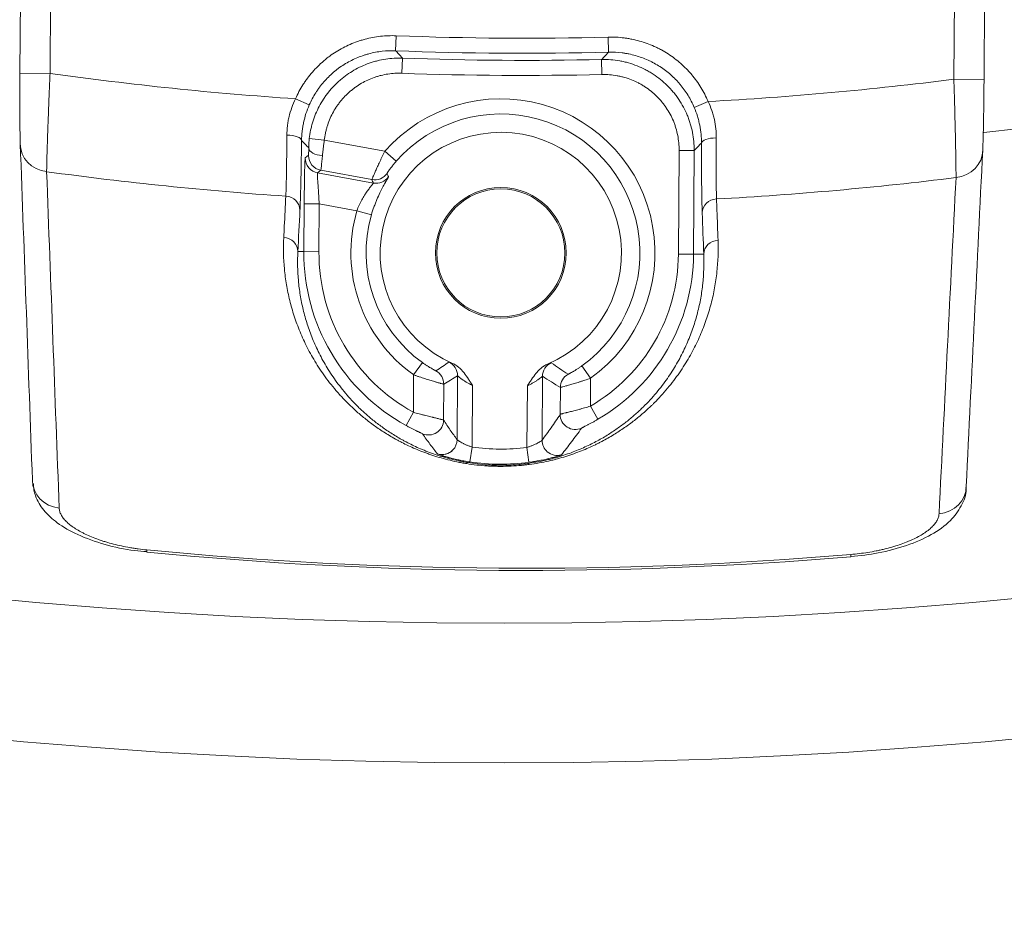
# Model space of a CAD drawing. Header units: millimetres. Extents: x 25 to 1460, y 35 to 806.
# Tile 9 of 47: x 206 to 239, y 419 to 449. Entities that reach past the tile are written whole.
import ezdxf

# ---------------------------------------------------------------- set-up
doc = ezdxf.new("R2010")
doc.units = ezdxf.units.MM
doc.layers.add('1', color=7, linetype='Continuous', true_color=0xffffff)

msp = doc.modelspace()

# ---------------------------------------------------------------- linework, layer by layer
at = {"layer": '1', "color": 155, "linetype": 'Continuous', "lineweight": 18}
for p, q in [((206.399, 447.616), (206.524, 466.741)), ((207.523, 466.735), (207.399, 447.61)), ((237.363, 447.414), (237.488, 466.539)), ((238.487, 466.533), (238.363, 447.408)), ((218.856, 448.359), (218.875, 448.858)), ((225.916, 448.313), (225.904, 448.812)), ((219.066, 447.614), (219.084, 448.114)), ((225.697, 447.571), (225.685, 448.071)), ((206.399, 447.616), (207.399, 447.61)), ((238.363, 447.408), (237.363, 447.414)), ((215.994, 446.566), (215.537, 446.767)), ((228.754, 446.483), (229.215, 446.678)), ((216.491, 445.392), (215.994, 445.447)), ((216.491, 445.392), (218.499, 445.024)), ((218.499, 445.024), (218.875, 444.695)), ((228.231, 441.616), (228.254, 445.056)), ((228.254, 445.056), (228.754, 445.053)), ((228.754, 445.053), (228.731, 441.613)), ((215.86, 444.804), (215.966, 444.892)), ((216.376, 444.397), (216.27, 444.309)), ((216.27, 444.309), (218.119, 443.97)), ((218.07, 444.086), (216.376, 444.397)), ((215.814, 441.697), (215.824, 443.286)), ((216.324, 443.282), (215.824, 443.286)), ((216.324, 443.282), (216.314, 441.694)), ((217.572, 443.054), (216.324, 443.282)), ((217.572, 443.054), (218.052, 442.913)), ((215.814, 441.697), (215.615, 441.699)), ((216.314, 441.694), (215.814, 441.697)), ((228.231, 441.616), (228.731, 441.613)), ((228.731, 441.613), (229.07, 441.611)), ((219.453, 437.609), (219.744, 438.016)), ((225.318, 437.499), (225.027, 437.906)), ((219.445, 436.368), (219.453, 437.609)), ((220.893, 435.46), (220.907, 437.58)), ((223.724, 437.561), (223.711, 435.441)), ((225.318, 437.499), (225.312, 436.569)), ((220.451, 437.303), (220.443, 436.112)), ((221.405, 437.262), (221.392, 435.216)), ((223.209, 435.204), (223.222, 437.251)), ((224.31, 436.302), (224.316, 437.195)), ((225.564, 436.137), (225.312, 436.569)), ((219.445, 436.368), (219.205, 435.93)), ((221.319, 434.721), (221.392, 435.216)), ((223.276, 434.709), (223.209, 435.204)), ((210.603, 431.732), (210.61, 431.804)), ((210.603, 431.731), (210.603, 431.732)), ((233.951, 431.579), (233.945, 431.652))]:
    msp.add_line(p, q, dxfattribs=at)
for centre, radius in [((222.46, 602.654), 191), ((222.46, 602.654), 177.917), ((222.46, 602.654), 173.281), ((222.343, 441.655), 2.169), ((222.343, 441.655), 2.125)]:
    msp.add_circle(centre, radius, dxfattribs=at)
for centre, radius, start, end in [((222.46, 602.654), 157.803, 275.78031, 24.10625), ((223.113, 559.652), 110.875, 267.80966, 271.44247), ((223.113, 559.652), 111.375, 267.80966, 271.44247), ((223.113, 559.652), 111.611, 267.93141, 271.32072), ((223.113, 559.652), 113.139, 262.01635, 266.16048), ((223.113, 559.652), 112.111, 267.93141, 271.32072), ((223.113, 559.652), 113.139, 273.09166, 277.23578), ((222.343, 441.655), 5.111, 305.6008, 138.7571), ((222.343, 441.655), 4.611, 305.6008, 138.7571), ((222.343, 441.655), 4, 292.7827, 246.4694), ((223.113, 559.652), 116.384, 262.18367, 266.10884), ((223.113, 559.652), 116.384, 273.14329, 277.06847), ((222.343, 441.655), 4.971, 163.6533, 234.4676), ((222.343, 441.655), 4.471, 163.6533, 234.4676), ((222.343, 441.655), 6.529, 179.6261, 241.2763), ((222.343, 441.655), 6.029, 179.6261, 241.2763), ((222.343, 441.655), 5.889, 300.2782, 359.6261), ((222.343, 441.655), 6.389, 300.2782, 359.6261), ((222.343, 441.655), 6.509, 261.601, 277.6512), ((222.343, 441.655), 7.009, 261.601, 277.6512), ((223.113, 559.652), 128.531, 264.41471, 274.83742), ((223.113, 559.652), 128.458, 264.41471, 274.83742)]:
    msp.add_arc(centre, radius, start, end, dxfattribs=at)
for centre, major_axis, ratio, start_param, end_param in [((207.411, 445.268), (0.999, 0.036), 0.925216, 3.095581, 4.552591), ((215.238, 445.389), (-0.5, 0.007), 0.34841, 3.160213, 4.692931), ((229.496, 445.296), (0.5, 0), 0.34841, 1.590254, 3.122973), ((215.969, 445.399), (0.003, 0.508), 0.01719, 3.156014, 4.17031), ((216.475, 445.134), (0.5, -0.008), 0.508204, 3.161858, 4.628365), ((237.32, 445.073), (-0.999, 0.049), 0.925216, 1.730595, 3.187604), ((215.851, 443.281), (0.01, 1.523), 0.01719, 0.014421, 1.567764), ((216.36, 444.801), (0.319, -0.385), 0.999741, 4.014385, 5.410393), ((216.466, 444.888), (0.319, -0.385), 0.999741, 4.014385, 5.410393), ((216.469, 445.396), (0.093, 1), 0.008794, 3.158271, 4.172566), ((216.351, 443.278), (-0.08, 1.031), 0.024847, 0.010877, 1.56422), ((218.16, 444.578), (-0.462, -0.19), 0.999785, 0.999996, 2.141597), ((218.209, 444.462), (-0.461, -0.193), 0.999783, 0.993249, 2.148344), ((215.183, 443.074), (-0.499, 0.025), 0.927162, 3.188192, 4.695535), ((229.52, 442.98), (0.5, 0.018), 0.927162, 1.587651, 3.094994), ((215.115, 441.702), (0.499, -0.025), 0.927163, 0.046599, 1.554138), ((229.57, 441.608), (0.5, 0.018), 0.927163, 1.587455, 3.094994), ((220.407, 437.583), (0.266, -0.424), 0.999786, 1.004044, 2.137549), ((224.224, 437.558), (-0.271, -0.42), 0.999786, 4.145636, 5.279142), ((219.951, 437.306), (0.253, -0.431), 0.999794, 1.033597, 2.107996), ((224.816, 437.192), (-0.255, -0.43), 0.999796, 4.183376, 5.241402), ((224.81, 436.298), (0.42, -0.271), 0.999471, 3.708128, 5.71665), ((219.944, 436.115), (-0.419, -0.273), 0.9995, 0.584568, 2.557025), ((220.394, 435.463), (0.404, 0.294), 0.999569, 4.890245, 5.646785), ((224.21, 435.438), (0.4, -0.3), 0.999569, 3.777993, 4.646397), ((220.394, 435.463), (0.404, 0.294), 0.999569, 3.777993, 4.890245), ((224.21, 435.438), (0.4, -0.3), 0.999569, 4.646397, 5.646785), ((207.814, 434.112), (0.999, 0.036), 0.925549, 3.095483, 4.566514), ((236.772, 433.923), (-0.999, 0.049), 0.925549, 1.716671, 3.187703)]:
    msp.add_ellipse(centre, major_axis=major_axis, ratio=ratio, start_param=start_param, end_param=end_param, dxfattribs=at)
for points, knots in [([(215.537, 446.767), (215.607, 446.928), (215.689, 447.083), (215.807, 447.268), (215.831, 447.305), (215.88, 447.377), (215.957, 447.484), (216.038, 447.586), (216.209, 447.783), (216.332, 447.905), (216.497, 448.047), (216.531, 448.075), (216.599, 448.129), (216.634, 448.156), (216.74, 448.234), (216.813, 448.283), (217.034, 448.421), (217.187, 448.502), (217.426, 448.605), (217.507, 448.637), (217.631, 448.68), (217.673, 448.694), (217.757, 448.72), (217.799, 448.732), (218.01, 448.788), (218.181, 448.82), (218.525, 448.858), (218.699, 448.865), (218.875, 448.858)], [0, 0, 0, 0, 0.125, 0.125, 0.15625, 0.15625, 0.1875, 0.25, 0.25, 0.375, 0.375, 0.40625, 0.40625, 0.4375, 0.4375, 0.5, 0.5, 0.625, 0.625, 0.6875, 0.6875, 0.71875, 0.71875, 0.75, 0.75, 0.875, 0.875, 1, 1, 1, 1]), ([(225.904, 448.812), (226.079, 448.817), (226.254, 448.808), (226.472, 448.781), (226.515, 448.774), (226.602, 448.76), (226.731, 448.736), (226.858, 448.706), (227.109, 448.635), (227.272, 448.576), (227.47, 448.486), (227.51, 448.468), (227.588, 448.429), (227.627, 448.408), (227.743, 448.345), (227.818, 448.301), (228.037, 448.159), (228.175, 448.054), (228.371, 447.882), (228.434, 447.822), (228.525, 447.728), (228.555, 447.697), (228.614, 447.631), (228.643, 447.598), (228.784, 447.431), (228.885, 447.29), (229.066, 446.994), (229.146, 446.84), (229.215, 446.678)], [0, 0, 0, 0, 0.125, 0.125, 0.15625, 0.15625, 0.1875, 0.25, 0.25, 0.375, 0.375, 0.40625, 0.40625, 0.4375, 0.4375, 0.5, 0.5, 0.625, 0.625, 0.6875, 0.6875, 0.71875, 0.71875, 0.75, 0.75, 0.875, 0.875, 1, 1, 1, 1]), ([(218.856, 448.359), (218.705, 448.364), (218.556, 448.359), (218.261, 448.326), (218.115, 448.298), (217.934, 448.25), (217.897, 448.24), (217.825, 448.218), (217.79, 448.206), (217.684, 448.169), (217.614, 448.142), (217.409, 448.053), (217.278, 447.984), (217.088, 447.865), (217.026, 447.823), (216.935, 447.756), (216.905, 447.734), (216.846, 447.687), (216.818, 447.663), (216.676, 447.542), (216.571, 447.437), (216.425, 447.268), (216.378, 447.21), (216.311, 447.12), (216.289, 447.089), (216.246, 447.027), (216.226, 446.996), (216.125, 446.837), (216.055, 446.704), (215.994, 446.566)], [0, 0, 0, 0, 0.125, 0.125, 0.25, 0.25, 0.28125, 0.28125, 0.3125, 0.3125, 0.375, 0.375, 0.5, 0.5, 0.5625, 0.5625, 0.59375, 0.59375, 0.625, 0.625, 0.75, 0.75, 0.8125, 0.8125, 0.84375, 0.84375, 0.875, 0.875, 1, 1, 1, 1]), ([(218.856, 448.359), (218.887, 448.325), (218.918, 448.292), (218.994, 448.211), (219.039, 448.162), (219.084, 448.114)], [0, 0, 0, 0, 0.407391, 0.407391, 1, 1, 1, 1]), ([(225.685, 448.071), (225.717, 448.104), (225.748, 448.136), (225.825, 448.217), (225.871, 448.265), (225.916, 448.313)], [0, 0, 0, 0, 0.407391, 0.407391, 1, 1, 1, 1]), ([(228.754, 446.483), (228.696, 446.622), (228.627, 446.754), (228.472, 447.008), (228.385, 447.129), (228.265, 447.272), (228.24, 447.3), (228.189, 447.356), (228.163, 447.384), (228.085, 447.464), (228.031, 447.515), (227.863, 447.663), (227.745, 447.753), (227.557, 447.874), (227.492, 447.912), (227.393, 447.966), (227.36, 447.984), (227.293, 448.017), (227.259, 448.033), (227.089, 448.11), (226.949, 448.161), (226.734, 448.221), (226.662, 448.239), (226.552, 448.261), (226.515, 448.268), (226.441, 448.28), (226.403, 448.285), (226.217, 448.309), (226.067, 448.316), (225.916, 448.313)], [0, 0, 0, 0, 0.125, 0.125, 0.25, 0.25, 0.28125, 0.28125, 0.3125, 0.3125, 0.375, 0.375, 0.5, 0.5, 0.5625, 0.5625, 0.59375, 0.59375, 0.625, 0.625, 0.75, 0.75, 0.8125, 0.8125, 0.84375, 0.84375, 0.875, 0.875, 1, 1, 1, 1]), ([(215.994, 445.447), (216.005, 445.541), (216.02, 445.634), (216.048, 445.772), (216.059, 445.818), (216.082, 445.909), (216.095, 445.954), (216.137, 446.089), (216.2, 446.264), (216.318, 446.517), (216.413, 446.678), (216.477, 446.777), (216.491, 446.796), (216.517, 446.835), (216.558, 446.893), (216.6, 446.949), (216.688, 447.058), (216.81, 447.198), (216.945, 447.326), (217.052, 447.418), (217.088, 447.448), (217.162, 447.506), (217.2, 447.534), (217.315, 447.616), (217.472, 447.717), (217.72, 447.845), (217.893, 447.915), (218.003, 447.954), (218.025, 447.962), (218.07, 447.976), (218.093, 447.983), (218.16, 448.003), (218.206, 448.016), (218.342, 448.05), (218.525, 448.086), (218.802, 448.115), (218.99, 448.117), (219.084, 448.114)], [0, 0, 0, 0, 0.0625, 0.0625, 0.09375, 0.09375, 0.125, 0.125, 0.1875, 0.25, 0.3125, 0.3125, 0.328125, 0.328125, 0.34375, 0.375, 0.375, 0.4375, 0.5, 0.5, 0.53125, 0.53125, 0.5625, 0.5625, 0.625, 0.6875, 0.75, 0.75, 0.765625, 0.765625, 0.78125, 0.78125, 0.8125, 0.8125, 0.875, 0.9375, 1, 1, 1, 1]), ([(225.685, 448.071), (225.786, 448.073), (225.987, 448.068), (226.185, 448.042), (226.334, 448.016), (226.383, 448.006), (226.481, 447.983), (226.53, 447.97), (226.674, 447.929), (226.863, 447.865), (227.044, 447.782), (227.177, 447.713), (227.243, 447.677), (227.307, 447.638), (227.35, 447.612), (227.372, 447.598), (227.477, 447.53), (227.639, 447.412), (227.862, 447.214), (227.997, 447.067), (228.093, 446.951), (228.125, 446.911), (228.185, 446.83), (228.214, 446.79), (228.298, 446.665), (228.401, 446.495), (228.486, 446.315), (228.544, 446.176), (228.562, 446.13), (228.587, 446.058), (228.595, 446.035), (228.611, 445.987), (228.649, 445.867), (228.703, 445.649), (228.731, 445.452), (228.75, 445.254), (228.754, 445.154), (228.754, 445.053)], [0, 0, 0, 0, 0.0625, 0.125, 0.125, 0.15625, 0.15625, 0.1875, 0.1875, 0.25, 0.3125, 0.3125, 0.34375, 0.359375, 0.359375, 0.375, 0.375, 0.4375, 0.5, 0.5625, 0.5625, 0.59375, 0.59375, 0.625, 0.625, 0.6875, 0.75, 0.75, 0.78125, 0.78125, 0.796875, 0.796875, 0.8125, 0.875, 0.9375, 0.9375, 1, 1, 1, 1]), ([(206.411, 445.274), (206.409, 445.322), (206.408, 445.378), (206.406, 445.458), (206.405, 445.475), (206.405, 445.509), (206.404, 445.562), (206.403, 445.618), (206.401, 445.736), (206.4, 445.822), (206.399, 445.937), (206.399, 445.96), (206.398, 446.008), (206.398, 446.033), (206.398, 446.107), (206.397, 446.158), (206.397, 446.313), (206.396, 446.42), (206.396, 446.589), (206.396, 446.646), (206.396, 446.733), (206.396, 446.763), (206.396, 446.822), (206.396, 446.852), (206.396, 447.001), (206.396, 447.122), (206.397, 447.367), (206.398, 447.491), (206.399, 447.616)], [0, 0, 0, 0, 0.125, 0.125, 0.15625, 0.15625, 0.1875, 0.25, 0.25, 0.375, 0.375, 0.40625, 0.40625, 0.4375, 0.4375, 0.5, 0.5, 0.625, 0.625, 0.6875, 0.6875, 0.71875, 0.71875, 0.75, 0.75, 0.875, 0.875, 1, 1, 1, 1]), ([(207.399, 447.61), (207.391, 447.435), (207.383, 447.262), (207.369, 446.921), (207.362, 446.752), (207.354, 446.544), (207.352, 446.503), (207.349, 446.42), (207.347, 446.379), (207.343, 446.257), (207.34, 446.177), (207.331, 445.943), (207.325, 445.793), (207.318, 445.577), (207.315, 445.507), (207.312, 445.403), (207.311, 445.369), (207.309, 445.303), (207.308, 445.27), (207.303, 445.109), (207.299, 444.991), (207.295, 444.827), (207.293, 444.774), (207.291, 444.7), (207.291, 444.675), (207.29, 444.628), (207.289, 444.605), (207.287, 444.493), (207.285, 444.415), (207.285, 444.349)], [0, 0, 0, 0, 0.125, 0.125, 0.25, 0.25, 0.28125, 0.28125, 0.3125, 0.3125, 0.375, 0.375, 0.5, 0.5, 0.5625, 0.5625, 0.59375, 0.59375, 0.625, 0.625, 0.75, 0.75, 0.8125, 0.8125, 0.84375, 0.84375, 0.875, 0.875, 1, 1, 1, 1]), ([(219.066, 447.614), (218.909, 447.62), (218.754, 447.611), (218.524, 447.576), (218.448, 447.561), (218.334, 447.533), (218.296, 447.522), (218.24, 447.505), (218.221, 447.5), (218.184, 447.487), (218.165, 447.481), (217.999, 447.423), (217.858, 447.358), (217.657, 447.241), (217.591, 447.199), (217.496, 447.131), (217.464, 447.108), (217.402, 447.059), (217.372, 447.034), (217.225, 446.907), (217.117, 446.796), (216.996, 446.643), (216.961, 446.597), (216.927, 446.549), (216.905, 446.516), (216.894, 446.5), (216.84, 446.418), (216.801, 446.351), (216.692, 446.145), (216.633, 446.002), (216.575, 445.815), (216.565, 445.777), (216.545, 445.701), (216.536, 445.663), (216.512, 445.548), (216.5, 445.47), (216.491, 445.392)], [0, 0, 0, 0, 0.125, 0.125, 0.1875, 0.1875, 0.21875, 0.21875, 0.234375, 0.234375, 0.25, 0.25, 0.375, 0.375, 0.4375, 0.4375, 0.46875, 0.46875, 0.5, 0.5, 0.625, 0.625, 0.65625, 0.671875, 0.671875, 0.6875, 0.6875, 0.75, 0.75, 0.875, 0.875, 0.90625, 0.90625, 0.9375, 0.9375, 1, 1, 1, 1]), ([(228.254, 445.056), (228.254, 445.14), (228.251, 445.223), (228.235, 445.389), (228.211, 445.553), (228.171, 445.714), (228.141, 445.814), (228.135, 445.834), (228.122, 445.874), (228.115, 445.894), (228.094, 445.953), (228.079, 445.992), (228.031, 446.108), (227.96, 446.258), (227.874, 446.4), (227.804, 446.503), (227.78, 446.537), (227.73, 446.605), (227.704, 446.638), (227.623, 446.734), (227.511, 446.857), (227.325, 447.022), (227.19, 447.12), (227.102, 447.177), (227.084, 447.189), (227.049, 447.211), (226.995, 447.243), (226.94, 447.273), (226.829, 447.33), (226.678, 447.399), (226.521, 447.453), (226.401, 447.487), (226.36, 447.498), (226.278, 447.517), (226.237, 447.525), (226.114, 447.547), (225.948, 447.568), (225.781, 447.573), (225.697, 447.571)], [0, 0, 0, 0, 0.0625, 0.0625, 0.125, 0.1875, 0.1875, 0.203125, 0.203125, 0.21875, 0.21875, 0.25, 0.25, 0.3125, 0.375, 0.375, 0.40625, 0.40625, 0.4375, 0.4375, 0.5, 0.5625, 0.625, 0.625, 0.640625, 0.640625, 0.65625, 0.6875, 0.6875, 0.75, 0.8125, 0.8125, 0.84375, 0.84375, 0.875, 0.875, 0.9375, 1, 1, 1, 1]), ([(237.434, 444.153), (237.434, 444.219), (237.434, 444.296), (237.433, 444.472), (237.431, 444.571), (237.429, 444.708), (237.429, 444.737), (237.428, 444.794), (237.428, 444.824), (237.426, 444.914), (237.425, 444.976), (237.422, 445.167), (237.419, 445.303), (237.414, 445.519), (237.412, 445.593), (237.41, 445.707), (237.409, 445.746), (237.407, 445.823), (237.406, 445.862), (237.401, 446.058), (237.397, 446.219), (237.391, 446.467), (237.388, 446.55), (237.385, 446.677), (237.383, 446.72), (237.381, 446.806), (237.38, 446.849), (237.374, 447.065), (237.368, 447.239), (237.363, 447.414)], [0, 0, 0, 0, 0.125, 0.125, 0.25, 0.25, 0.28125, 0.28125, 0.3125, 0.3125, 0.375, 0.375, 0.5, 0.5, 0.5625, 0.5625, 0.59375, 0.59375, 0.625, 0.625, 0.75, 0.75, 0.8125, 0.8125, 0.84375, 0.84375, 0.875, 0.875, 1, 1, 1, 1]), ([(238.363, 447.408), (238.362, 447.282), (238.361, 447.157), (238.359, 447.003), (238.359, 446.972), (238.359, 446.91), (238.358, 446.818), (238.357, 446.728), (238.355, 446.551), (238.353, 446.435), (238.351, 446.294), (238.35, 446.267), (238.35, 446.211), (238.349, 446.184), (238.348, 446.102), (238.347, 446.049), (238.344, 445.894), (238.342, 445.796), (238.339, 445.658), (238.338, 445.614), (238.336, 445.549), (238.336, 445.528), (238.335, 445.486), (238.334, 445.466), (238.331, 445.367), (238.329, 445.296), (238.325, 445.169), (238.322, 445.114), (238.32, 445.066)], [0, 0, 0, 0, 0.125, 0.125, 0.15625, 0.15625, 0.1875, 0.25, 0.25, 0.375, 0.375, 0.40625, 0.40625, 0.4375, 0.4375, 0.5, 0.5, 0.625, 0.625, 0.6875, 0.6875, 0.71875, 0.71875, 0.75, 0.75, 0.875, 0.875, 1, 1, 1, 1]), ([(215.25, 445.563), (215.25, 445.663), (215.256, 445.764), (215.271, 445.892), (215.275, 445.918), (215.282, 445.969), (215.286, 445.995), (215.3, 446.072), (215.311, 446.123), (215.347, 446.276), (215.377, 446.376), (215.448, 446.574), (215.489, 446.671), (215.537, 446.767)], [0, 0, 0, 0, 0.25, 0.25, 0.3125, 0.3125, 0.375, 0.375, 0.5, 0.5, 0.75, 0.75, 1, 1, 1, 1]), ([(215.994, 446.566), (215.952, 446.47), (215.915, 446.373), (215.852, 446.177), (215.826, 446.078), (215.794, 445.929), (215.785, 445.879), (215.772, 445.804), (215.769, 445.778), (215.762, 445.729), (215.746, 445.604), (215.739, 445.482), (215.737, 445.385)], [0, 0, 0, 0, 0.25, 0.25, 0.5, 0.5, 0.625, 0.625, 0.6875, 0.6875, 0.75, 1, 1, 1, 1]), ([(229.215, 446.678), (229.261, 446.581), (229.301, 446.483), (229.344, 446.357), (229.353, 446.332), (229.369, 446.281), (229.376, 446.255), (229.398, 446.179), (229.411, 446.128), (229.444, 445.975), (229.461, 445.873), (229.482, 445.671), (229.487, 445.57), (229.486, 445.47)], [0, 0, 0, 0, 0.25, 0.25, 0.3125, 0.3125, 0.375, 0.375, 0.5, 0.5, 0.75, 0.75, 1, 1, 1, 1]), ([(228.996, 445.299), (228.996, 445.395), (228.991, 445.493), (228.972, 445.689), (228.957, 445.788), (228.927, 445.938), (228.916, 445.988), (228.897, 446.063), (228.89, 446.088), (228.876, 446.139), (228.84, 446.263), (228.795, 446.386), (228.754, 446.483)], [0, 0, 0, 0, 0.25, 0.25, 0.5, 0.5, 0.625, 0.625, 0.6875, 0.6875, 0.75, 1, 1, 1, 1]), ([(215.215, 443.536), (215.217, 443.582), (215.219, 443.633), (215.222, 443.719), (215.223, 443.749), (215.225, 443.812), (215.226, 443.845), (215.229, 443.946), (215.232, 444.092), (215.235, 444.256), (215.238, 444.386), (215.238, 444.43), (215.24, 444.522), (215.24, 444.569), (215.242, 444.713), (215.245, 444.91), (215.247, 445.12), (215.248, 445.337), (215.249, 445.448), (215.25, 445.563)], [0, 0, 0, 0, 0.125, 0.125, 0.1875, 0.1875, 0.25, 0.25, 0.375, 0.5, 0.5, 0.5625, 0.5625, 0.625, 0.625, 0.75, 0.875, 0.875, 1, 1, 1, 1]), ([(215.737, 445.385), (215.736, 445.255), (215.734, 445.127), (215.73, 444.88), (215.728, 444.76), (215.724, 444.527), (215.722, 444.414), (215.719, 444.25), (215.718, 444.197), (215.715, 444.092), (215.714, 444.041), (215.711, 443.892), (215.706, 443.705), (215.701, 443.539), (215.697, 443.423), (215.696, 443.386), (215.693, 443.314), (215.692, 443.28), (215.688, 443.182), (215.686, 443.123), (215.683, 443.07)], [0, 0, 0, 0, 0.125, 0.125, 0.25, 0.25, 0.375, 0.375, 0.4375, 0.4375, 0.5, 0.5, 0.625, 0.75, 0.75, 0.8125, 0.8125, 0.875, 0.875, 1, 1, 1, 1]), ([(215.975, 445.137), (215.936, 445.178), (215.897, 445.219), (215.818, 445.301), (215.778, 445.343), (215.737, 445.385)], [0, 0, 0, 0, 0.492461, 0.492461, 1, 1, 1, 1]), ([(215.975, 445.137), (215.976, 445.186), (215.978, 445.236), (215.982, 445.314), (215.984, 445.34), (215.989, 445.394), (215.991, 445.42), (215.994, 445.447)], [0, 0, 0, 0, 0.5, 0.5, 0.75, 0.75, 1, 1, 1, 1]), ([(216.491, 445.392), (216.485, 445.347), (216.478, 445.303), (216.467, 445.214), (216.461, 445.17), (216.45, 445.084), (216.441, 445), (216.432, 444.92), (216.429, 444.882)], [0, 0, 0, 0, 0.25, 0.25, 0.5, 0.5, 0.75, 1, 1, 1, 1]), ([(228.996, 445.299), (228.955, 445.257), (228.914, 445.216), (228.834, 445.134), (228.794, 445.093), (228.754, 445.053)], [0, 0, 0, 0, 0.504926, 0.504926, 1, 1, 1, 1]), ([(229.02, 442.983), (229.018, 443.036), (229.016, 443.094), (229.013, 443.224), (229.01, 443.365), (229.007, 443.531), (229.005, 443.664), (229.004, 443.711), (229.003, 443.805), (229.002, 443.854), (229.001, 444.002), (228.999, 444.209), (228.998, 444.434), (228.997, 444.61), (228.997, 444.67), (228.996, 444.791), (228.996, 444.853), (228.996, 445.04), (228.996, 445.168), (228.996, 445.299)], [0, 0, 0, 0, 0.125, 0.125, 0.25, 0.375, 0.375, 0.4375, 0.4375, 0.5, 0.5, 0.625, 0.75, 0.75, 0.8125, 0.8125, 0.875, 0.875, 1, 1, 1, 1]), ([(229.486, 445.47), (229.485, 445.355), (229.484, 445.243), (229.483, 445.08), (229.483, 445.026), (229.483, 444.919), (229.483, 444.867), (229.482, 444.713), (229.482, 444.516), (229.482, 444.335), (229.483, 444.205), (229.483, 444.162), (229.484, 444.08), (229.484, 444.039), (229.485, 443.922), (229.487, 443.777), (229.489, 443.653), (229.491, 443.54), (229.493, 443.489), (229.494, 443.443)], [0, 0, 0, 0, 0.125, 0.125, 0.1875, 0.1875, 0.25, 0.25, 0.375, 0.5, 0.5, 0.5625, 0.5625, 0.625, 0.625, 0.75, 0.875, 0.875, 1, 1, 1, 1]), ([(218.07, 444.086), (218.07, 444.087), (218.071, 444.089), (218.074, 444.097), (218.075, 444.102), (218.083, 444.122), (218.091, 444.141), (218.104, 444.172), (218.106, 444.179), (218.112, 444.193), (218.121, 444.215), (218.132, 444.239), (218.154, 444.292), (218.171, 444.332), (218.201, 444.398), (218.211, 444.421), (218.232, 444.469), (218.243, 444.493), (218.278, 444.569), (218.303, 444.622), (218.336, 444.692), (218.343, 444.706), (218.356, 444.734), (218.377, 444.777), (218.397, 444.82), (218.44, 444.907), (218.469, 444.965), (218.499, 445.024)], [0, 0, 0, 0, 0.0625, 0.0625, 0.125, 0.125, 0.25, 0.25, 0.28125, 0.28125, 0.3125, 0.375, 0.375, 0.5, 0.5, 0.5625, 0.5625, 0.625, 0.625, 0.75, 0.75, 0.78125, 0.78125, 0.8125, 0.875, 0.875, 1, 1, 1, 1]), ([(218.875, 444.695), (218.854, 444.67), (218.833, 444.645), (218.802, 444.609), (218.792, 444.596), (218.772, 444.572), (218.762, 444.56), (218.734, 444.524), (218.716, 444.501), (218.691, 444.468), (218.683, 444.457), (218.668, 444.437), (218.66, 444.427), (218.639, 444.398), (218.627, 444.381), (218.612, 444.358), (218.607, 444.351), (218.598, 444.338), (218.594, 444.332), (218.583, 444.315), (218.578, 444.307), (218.572, 444.296), (218.57, 444.292), (218.57, 444.292)], [0, 0, 0, 0, 0.125, 0.125, 0.1875, 0.1875, 0.25, 0.25, 0.375, 0.375, 0.4375, 0.4375, 0.5, 0.5, 0.625, 0.625, 0.6875, 0.6875, 0.75, 0.75, 0.875, 0.875, 1, 1, 1, 1]), ([(218.57, 444.292), (218.573, 444.286), (218.576, 444.28), (218.59, 444.249), (218.602, 444.225), (218.616, 444.194), (218.619, 444.188), (218.622, 444.181)], [0, 0, 0, 0, 0.165669, 0.165669, 0.828344, 0.828344, 1, 1, 1, 1]), ([(217.572, 443.054), (217.594, 443.118), (217.619, 443.179), (217.659, 443.269), (217.673, 443.298), (217.694, 443.341), (217.701, 443.356), (217.716, 443.384), (217.723, 443.398), (217.76, 443.466), (217.79, 443.518), (217.829, 443.578), (217.836, 443.59), (217.851, 443.613), (217.859, 443.625), (217.882, 443.658), (217.897, 443.68), (217.94, 443.741), (217.968, 443.778), (218.006, 443.827), (218.018, 443.842), (218.041, 443.87), (218.051, 443.883), (218.08, 443.918), (218.095, 443.936), (218.11, 443.955), (218.113, 443.96), (218.118, 443.968), (218.119, 443.97), (218.119, 443.97)], [0, 0, 0, 0, 0.125, 0.125, 0.1875, 0.1875, 0.21875, 0.21875, 0.25, 0.25, 0.375, 0.375, 0.40625, 0.40625, 0.4375, 0.4375, 0.5, 0.5, 0.625, 0.625, 0.6875, 0.6875, 0.75, 0.75, 0.875, 0.875, 0.9375, 0.9375, 1, 1, 1, 1]), ([(218.622, 444.181), (218.623, 444.18), (218.619, 444.171), (218.608, 444.151), (218.605, 444.146), (218.6, 444.136), (218.591, 444.121), (218.572, 444.088), (218.552, 444.055), (218.536, 444.027), (218.531, 444.018), (218.519, 443.998), (218.513, 443.987), (218.483, 443.933), (218.455, 443.884), (218.411, 443.8), (218.396, 443.771), (218.372, 443.724), (218.364, 443.708), (218.348, 443.676), (218.34, 443.659), (218.299, 443.574), (218.266, 443.502), (218.225, 443.405), (218.217, 443.385), (218.201, 443.344), (218.193, 443.324), (218.169, 443.262), (218.153, 443.22), (218.107, 443.092), (218.078, 443.004), (218.052, 442.913)], [0, 0, 0, 0, 0.125, 0.125, 0.15625, 0.15625, 0.1875, 0.25, 0.3125, 0.3125, 0.34375, 0.34375, 0.375, 0.375, 0.5, 0.5, 0.5625, 0.5625, 0.59375, 0.59375, 0.625, 0.625, 0.75, 0.75, 0.78125, 0.78125, 0.8125, 0.8125, 0.875, 0.875, 1, 1, 1, 1]), ([(215.146, 442.165), (215.152, 442.289), (215.159, 442.414), (215.181, 442.871), (215.198, 443.204), (215.215, 443.536)], [0, 0, 0, 0, 0.272793, 0.272793, 1, 1, 1, 1]), ([(229.494, 443.443), (229.499, 443.318), (229.504, 443.193), (229.52, 442.736), (229.533, 442.403), (229.545, 442.071)], [0, 0, 0, 0, 0.272793, 0.272793, 1, 1, 1, 1]), ([(229.545, 442.071), (229.558, 441.722), (229.545, 441.372), (229.488, 440.846), (229.463, 440.671), (229.415, 440.407), (229.397, 440.319), (229.358, 440.143), (229.336, 440.055), (229.267, 439.791), (229.214, 439.616), (229.093, 439.265), (229.026, 439.09), (228.874, 438.741), (228.79, 438.567), (228.605, 438.22), (228.504, 438.046), (228.281, 437.701), (228.159, 437.529), (227.893, 437.187), (227.749, 437.016), (227.55, 436.805), (227.489, 436.741), (227.426, 436.678), (227.383, 436.636), (227.361, 436.615), (227.253, 436.51), (227.162, 436.426), (226.972, 436.261), (226.874, 436.18), (226.667, 436.018), (226.559, 435.938), (226.332, 435.781), (226.213, 435.703), (225.963, 435.551), (225.832, 435.476), (225.658, 435.384), (225.623, 435.366), (225.551, 435.33), (225.515, 435.312), (225.405, 435.258), (225.329, 435.223), (225.098, 435.121), (224.936, 435.056), (224.679, 434.964), (224.591, 434.934), (224.409, 434.877), (224.315, 434.849), (224.194, 434.817), (224.17, 434.81), (224.121, 434.798), (224.047, 434.779), (223.972, 434.761), (223.82, 434.727), (223.716, 434.706), (223.504, 434.668), (223.396, 434.651), (223.229, 434.629), (223.173, 434.622), (223.059, 434.61), (223.001, 434.604), (222.714, 434.58), (222.481, 434.572), (222.216, 434.575), (222.186, 434.576), (222.127, 434.577), (222.097, 434.578), (222.009, 434.582), (221.95, 434.585), (221.775, 434.596), (221.66, 434.606), (221.434, 434.631), (221.322, 434.646), (221.157, 434.673), (221.102, 434.682), (220.994, 434.702), (220.941, 434.712), (220.784, 434.745), (220.683, 434.768), (220.485, 434.818), (220.388, 434.845), (220.2, 434.901), (220.108, 434.93), (219.974, 434.976), (219.93, 434.992), (219.842, 435.023), (219.799, 435.039), (219.588, 435.121), (219.429, 435.19), (219.202, 435.296), (219.129, 435.333), (219.021, 435.388), (218.985, 435.407), (218.915, 435.444), (218.881, 435.463), (218.71, 435.558), (218.581, 435.636), (218.336, 435.793), (218.22, 435.873), (217.998, 436.035), (217.892, 436.117), (217.69, 436.282), (217.593, 436.365), (217.408, 436.534), (217.32, 436.619), (217.192, 436.747), (217.151, 436.79), (217.07, 436.876), (217.03, 436.919), (216.837, 437.133), (216.697, 437.306), (216.44, 437.651), (216.324, 437.824), (216.11, 438.17), (216.013, 438.343), (215.837, 438.69), (215.757, 438.863), (215.614, 439.21), (215.55, 439.384), (215.437, 439.731), (215.388, 439.905), (215.303, 440.253), (215.267, 440.427), (215.208, 440.774), (215.186, 440.948), (215.137, 441.469), (215.129, 441.817), (215.146, 442.165)], [0, 0, 0, 0, 0.0625, 0.0625, 0.09375, 0.09375, 0.109375, 0.109375, 0.125, 0.125, 0.15625, 0.15625, 0.1875, 0.1875, 0.21875, 0.21875, 0.25, 0.25, 0.28125, 0.28125, 0.3125, 0.3125, 0.320312, 0.324219, 0.324219, 0.328125, 0.328125, 0.34375, 0.34375, 0.359375, 0.359375, 0.375, 0.375, 0.390625, 0.390625, 0.40625, 0.40625, 0.410156, 0.410156, 0.414062, 0.414062, 0.421875, 0.421875, 0.4375, 0.4375, 0.445312, 0.445312, 0.453125, 0.453125, 0.455078, 0.455078, 0.457031, 0.460937, 0.460937, 0.46875, 0.46875, 0.476562, 0.476562, 0.480469, 0.480469, 0.484375, 0.484375, 0.5, 0.5, 0.501953, 0.501953, 0.503906, 0.503906, 0.507812, 0.507812, 0.515625, 0.515625, 0.523437, 0.523437, 0.527344, 0.527344, 0.53125, 0.53125, 0.539062, 0.539062, 0.546875, 0.546875, 0.554687, 0.554687, 0.558594, 0.558594, 0.5625, 0.5625, 0.578125, 0.578125, 0.585937, 0.585937, 0.589844, 0.589844, 0.59375, 0.59375, 0.609375, 0.609375, 0.625, 0.625, 0.640625, 0.640625, 0.65625, 0.65625, 0.671875, 0.671875, 0.679687, 0.679687, 0.6875, 0.6875, 0.71875, 0.71875, 0.75, 0.75, 0.78125, 0.78125, 0.8125, 0.8125, 0.84375, 0.84375, 0.875, 0.875, 0.90625, 0.90625, 0.9375, 0.9375, 1, 1, 1, 1]), ([(215.615, 441.699), (215.598, 441.379), (215.604, 441.058), (215.647, 440.576), (215.668, 440.416), (215.72, 440.094), (215.752, 439.934), (215.83, 439.612), (215.874, 439.451), (215.977, 439.13), (216.036, 438.969), (216.167, 438.647), (216.239, 438.486), (216.401, 438.164), (216.489, 438.004), (216.685, 437.682), (216.792, 437.521), (217.028, 437.2), (217.156, 437.04), (217.369, 436.8), (217.443, 436.72), (217.54, 436.62), (217.56, 436.6), (217.6, 436.561), (217.66, 436.501), (217.723, 436.442), (217.851, 436.323), (217.94, 436.245), (218.126, 436.09), (218.224, 436.013), (218.429, 435.861), (218.536, 435.786), (218.763, 435.637), (218.883, 435.564), (219.041, 435.474), (219.073, 435.456), (219.138, 435.42), (219.238, 435.367), (219.341, 435.315), (219.552, 435.213), (219.701, 435.147), (219.939, 435.052), (220.021, 435.022), (220.191, 434.962), (220.278, 434.933), (220.457, 434.879), (220.548, 434.853), (220.737, 434.803), (220.835, 434.78), (220.985, 434.748), (221.036, 434.738), (221.114, 434.723), (221.14, 434.718), (221.193, 434.709), (221.22, 434.704), (221.353, 434.682), (221.462, 434.667), (221.682, 434.642), (221.794, 434.632), (221.965, 434.621), (222.022, 434.618), (222.109, 434.615), (222.138, 434.614), (222.196, 434.612), (222.225, 434.612), (222.486, 434.608), (222.713, 434.617), (222.965, 434.64), (222.993, 434.642), (223.049, 434.648), (223.077, 434.651), (223.16, 434.66), (223.215, 434.667), (223.376, 434.69), (223.48, 434.707), (223.684, 434.745), (223.783, 434.766), (223.928, 434.8), (223.976, 434.812), (224.07, 434.836), (224.117, 434.849), (224.254, 434.887), (224.343, 434.914), (224.514, 434.97), (224.597, 434.999), (224.838, 435.088), (224.99, 435.151), (225.205, 435.25), (225.276, 435.283), (225.412, 435.351), (225.479, 435.386), (225.672, 435.49), (225.794, 435.561), (226.025, 435.705), (226.134, 435.779), (226.343, 435.927), (226.443, 436.002), (226.633, 436.154), (226.724, 436.23), (226.855, 436.346), (226.897, 436.385), (226.981, 436.463), (227.022, 436.502), (227.142, 436.62), (227.218, 436.699), (227.436, 436.936), (227.569, 437.094), (227.813, 437.413), (227.924, 437.573), (228.127, 437.893), (228.22, 438.054), (228.389, 438.376), (228.465, 438.537), (228.603, 438.86), (228.665, 439.022), (228.775, 439.347), (228.823, 439.509), (228.906, 439.834), (228.942, 439.996), (229, 440.32), (229.022, 440.482), (229.073, 440.967), (229.083, 441.29), (229.07, 441.611)], [0, 0, 0, 0, 0.0625, 0.0625, 0.09375, 0.09375, 0.125, 0.125, 0.15625, 0.15625, 0.1875, 0.1875, 0.21875, 0.21875, 0.25, 0.25, 0.28125, 0.28125, 0.3125, 0.3125, 0.328125, 0.328125, 0.332031, 0.332031, 0.335937, 0.34375, 0.34375, 0.359375, 0.359375, 0.375, 0.375, 0.390625, 0.390625, 0.40625, 0.40625, 0.410156, 0.410156, 0.414062, 0.421875, 0.421875, 0.4375, 0.4375, 0.445312, 0.445312, 0.453125, 0.453125, 0.460937, 0.460937, 0.46875, 0.46875, 0.472656, 0.472656, 0.474609, 0.474609, 0.476562, 0.476562, 0.484375, 0.484375, 0.492187, 0.492187, 0.496094, 0.496094, 0.498047, 0.498047, 0.5, 0.5, 0.515625, 0.515625, 0.517578, 0.517578, 0.519531, 0.519531, 0.523437, 0.523437, 0.53125, 0.53125, 0.539062, 0.539062, 0.542969, 0.542969, 0.546875, 0.546875, 0.554687, 0.554687, 0.5625, 0.5625, 0.578125, 0.578125, 0.585937, 0.585937, 0.59375, 0.59375, 0.609375, 0.609375, 0.625, 0.625, 0.640625, 0.640625, 0.65625, 0.65625, 0.664062, 0.664062, 0.671875, 0.671875, 0.6875, 0.6875, 0.71875, 0.71875, 0.75, 0.75, 0.78125, 0.78125, 0.8125, 0.8125, 0.84375, 0.84375, 0.875, 0.875, 0.90625, 0.90625, 0.9375, 0.9375, 1, 1, 1, 1]), ([(219.744, 438.016), (219.771, 437.997), (219.798, 437.978), (219.852, 437.941), (219.879, 437.924), (219.919, 437.898), (219.932, 437.89), (219.958, 437.874), (219.97, 437.866), (220.007, 437.844), (220.03, 437.83), (220.056, 437.815), (220.062, 437.812), (220.072, 437.806), (220.087, 437.798), (220.11, 437.785), (220.126, 437.776), (220.137, 437.771), (220.14, 437.769), (220.147, 437.765), (220.15, 437.763), (220.166, 437.756), (220.175, 437.751), (220.185, 437.747), (220.187, 437.746), (220.191, 437.744), (220.192, 437.744), (220.192, 437.744)], [0, 0, 0, 0, 0.125, 0.125, 0.25, 0.25, 0.3125, 0.3125, 0.375, 0.375, 0.5, 0.5, 0.53125, 0.53125, 0.5625, 0.625, 0.6875, 0.6875, 0.71875, 0.71875, 0.75, 0.75, 0.875, 0.875, 0.9375, 0.9375, 1, 1, 1, 1]), ([(220.622, 438.034), (220.623, 438.035), (220.629, 438.033), (220.645, 438.028), (220.66, 438.022), (220.666, 438.019), (220.679, 438.014), (220.686, 438.011), (220.709, 438.002), (220.726, 437.995), (220.746, 437.987)], [0, 0, 0, 0, 0.25, 0.5, 0.5, 0.625, 0.625, 0.75, 0.75, 1, 1, 1, 1]), ([(220.746, 437.987), (220.784, 437.971), (220.821, 437.951), (220.89, 437.906), (220.924, 437.88), (220.987, 437.826), (221.017, 437.797), (221.073, 437.736), (221.1, 437.704), (221.176, 437.607), (221.223, 437.539), (221.291, 437.435), (221.314, 437.401), (221.348, 437.349), (221.359, 437.331), (221.382, 437.297), (221.394, 437.28), (221.405, 437.262)], [0, 0, 0, 0, 0.125, 0.125, 0.25, 0.25, 0.375, 0.375, 0.5, 0.5, 0.75, 0.75, 0.875, 0.875, 0.9375, 0.9375, 1, 1, 1, 1]), ([(223.222, 437.251), (223.234, 437.268), (223.246, 437.285), (223.269, 437.319), (223.281, 437.336), (223.315, 437.388), (223.338, 437.422), (223.408, 437.525), (223.456, 437.592), (223.534, 437.689), (223.561, 437.72), (223.618, 437.78), (223.648, 437.808), (223.712, 437.862), (223.746, 437.887), (223.816, 437.931), (223.853, 437.951), (223.891, 437.967)], [0, 0, 0, 0, 0.0625, 0.0625, 0.125, 0.125, 0.25, 0.25, 0.5, 0.5, 0.625, 0.625, 0.75, 0.75, 0.875, 0.875, 1, 1, 1, 1]), ([(223.891, 437.967), (223.911, 437.975), (223.929, 437.981), (223.951, 437.99), (223.958, 437.993), (223.971, 437.998), (223.977, 438), (223.993, 438.006), (224.009, 438.011), (224.015, 438.013), (224.016, 438.012)], [0, 0, 0, 0, 0.25, 0.25, 0.375, 0.375, 0.5, 0.5, 0.75, 1, 1, 1, 1]), ([(224.574, 437.629), (224.574, 437.629), (224.578, 437.63), (224.588, 437.635), (224.592, 437.637), (224.601, 437.641), (224.612, 437.647), (224.626, 437.654), (224.641, 437.662), (224.649, 437.667), (224.676, 437.681), (224.695, 437.692), (224.728, 437.711), (224.739, 437.718), (224.762, 437.732), (224.774, 437.739), (224.811, 437.762), (224.837, 437.778), (224.877, 437.803), (224.891, 437.812), (224.918, 437.83), (224.931, 437.839), (224.972, 437.867), (224.999, 437.886), (225.027, 437.906)], [0, 0, 0, 0, 0.125, 0.125, 0.1875, 0.1875, 0.25, 0.3125, 0.3125, 0.375, 0.375, 0.5, 0.5, 0.5625, 0.5625, 0.625, 0.625, 0.75, 0.75, 0.8125, 0.8125, 0.875, 0.875, 1, 1, 1, 1]), ([(220.451, 437.303), (220.451, 437.303), (220.45, 437.303), (220.448, 437.303), (220.446, 437.303), (220.441, 437.305), (220.435, 437.306), (220.414, 437.311), (220.393, 437.316), (220.36, 437.325), (220.353, 437.326), (220.338, 437.33), (220.315, 437.337), (220.271, 437.348), (220.232, 437.36), (220.2, 437.369), (220.189, 437.372), (220.167, 437.378), (220.155, 437.381), (220.096, 437.399), (220.046, 437.414), (219.965, 437.438), (219.937, 437.447), (219.88, 437.465), (219.851, 437.474), (219.763, 437.503), (219.702, 437.523), (219.61, 437.554), (219.579, 437.565), (219.532, 437.581), (219.516, 437.587), (219.485, 437.598), (219.469, 437.604), (219.453, 437.609)], [0, 0, 0, 0, 0.03125, 0.03125, 0.0625, 0.0625, 0.125, 0.125, 0.25, 0.25, 0.28125, 0.28125, 0.3125, 0.375, 0.4375, 0.4375, 0.46875, 0.46875, 0.5, 0.5, 0.625, 0.625, 0.6875, 0.6875, 0.75, 0.75, 0.875, 0.875, 0.9375, 0.9375, 0.96875, 0.96875, 1, 1, 1, 1]), ([(221.405, 437.262), (221.372, 437.276), (221.341, 437.291), (221.294, 437.315), (221.279, 437.323), (221.249, 437.339), (221.234, 437.347), (221.191, 437.373), (221.164, 437.39), (221.125, 437.416), (221.112, 437.424), (221.088, 437.441), (221.065, 437.458), (221.043, 437.475), (221.022, 437.49), (221.012, 437.498), (220.984, 437.52), (220.967, 437.534), (220.946, 437.551), (220.94, 437.556), (220.929, 437.565), (220.919, 437.572), (220.913, 437.577), (220.909, 437.579), (220.908, 437.58), (220.907, 437.58)], [0, 0, 0, 0, 0.125, 0.125, 0.1875, 0.1875, 0.25, 0.25, 0.375, 0.375, 0.4375, 0.4375, 0.5, 0.5625, 0.5625, 0.625, 0.625, 0.75, 0.75, 0.8125, 0.8125, 0.875, 0.9375, 0.9375, 1, 1, 1, 1]), ([(223.724, 437.561), (223.724, 437.562), (223.719, 437.559), (223.708, 437.55), (223.703, 437.547), (223.691, 437.538), (223.685, 437.533), (223.664, 437.516), (223.647, 437.503), (223.619, 437.481), (223.609, 437.474), (223.588, 437.458), (223.566, 437.442), (223.542, 437.426), (223.517, 437.409), (223.505, 437.4), (223.465, 437.375), (223.438, 437.358), (223.395, 437.333), (223.38, 437.325), (223.35, 437.309), (223.334, 437.301), (223.287, 437.278), (223.255, 437.264), (223.222, 437.251)], [0, 0, 0, 0, 0.125, 0.125, 0.1875, 0.1875, 0.25, 0.25, 0.375, 0.375, 0.4375, 0.4375, 0.5, 0.5625, 0.5625, 0.625, 0.625, 0.75, 0.75, 0.8125, 0.8125, 0.875, 0.875, 1, 1, 1, 1]), ([(225.318, 437.499), (225.255, 437.477), (225.193, 437.455), (225.1, 437.424), (225.07, 437.414), (225.024, 437.399), (225.009, 437.394), (224.979, 437.384), (224.964, 437.38), (224.89, 437.356), (224.833, 437.338), (224.752, 437.314), (224.725, 437.306), (224.674, 437.291), (224.649, 437.283), (224.579, 437.263), (224.536, 437.251), (224.46, 437.23), (224.428, 437.222), (224.388, 437.212), (224.376, 437.209), (224.355, 437.203), (224.346, 437.201), (224.325, 437.196), (224.317, 437.195), (224.316, 437.195)], [0, 0, 0, 0, 0.125, 0.125, 0.1875, 0.1875, 0.21875, 0.21875, 0.25, 0.25, 0.375, 0.375, 0.4375, 0.4375, 0.5, 0.5, 0.625, 0.625, 0.75, 0.75, 0.8125, 0.8125, 0.875, 0.875, 1, 1, 1, 1]), ([(224.31, 436.302), (224.311, 436.302), (224.319, 436.305), (224.34, 436.311), (224.349, 436.313), (224.364, 436.317), (224.369, 436.318), (224.381, 436.321), (224.387, 436.323), (224.42, 436.331), (224.452, 436.339), (224.499, 436.351), (224.509, 436.354), (224.529, 436.359), (224.56, 436.366), (224.615, 436.38), (224.664, 436.393), (224.715, 436.406), (224.741, 436.413), (224.823, 436.434), (224.879, 436.449), (224.954, 436.469), (224.969, 436.473), (224.999, 436.481), (225.014, 436.486), (225.06, 436.498), (225.091, 436.507), (225.185, 436.533), (225.248, 436.551), (225.312, 436.569)], [0, 0, 0, 0, 0.125, 0.125, 0.1875, 0.1875, 0.21875, 0.21875, 0.25, 0.25, 0.375, 0.375, 0.40625, 0.40625, 0.4375, 0.5, 0.5625, 0.5625, 0.625, 0.625, 0.75, 0.75, 0.78125, 0.78125, 0.8125, 0.8125, 0.875, 0.875, 1, 1, 1, 1]), ([(219.445, 436.368), (219.509, 436.35), (219.572, 436.333), (219.665, 436.308), (219.696, 436.3), (219.742, 436.288), (219.757, 436.284), (219.787, 436.276), (219.803, 436.272), (219.877, 436.253), (219.934, 436.239), (220.014, 436.218), (220.04, 436.212), (220.078, 436.203), (220.091, 436.2), (220.115, 436.193), (220.127, 436.191), (220.186, 436.176), (220.227, 436.166), (220.283, 436.152), (220.3, 436.148), (220.324, 436.142), (220.332, 436.141), (220.346, 436.137), (220.353, 436.135), (220.386, 436.127), (220.406, 436.122), (220.427, 436.117), (220.433, 436.115), (220.441, 436.113), (220.443, 436.112), (220.443, 436.112)], [0, 0, 0, 0, 0.125, 0.125, 0.1875, 0.1875, 0.21875, 0.21875, 0.25, 0.25, 0.375, 0.375, 0.4375, 0.4375, 0.46875, 0.46875, 0.5, 0.5, 0.625, 0.625, 0.6875, 0.6875, 0.71875, 0.71875, 0.75, 0.75, 0.875, 0.875, 0.9375, 0.9375, 1, 1, 1, 1]), ([(223.711, 435.441), (223.81, 435.575), (223.91, 435.712), (224.11, 435.998), (224.21, 436.147), (224.31, 436.302)], [0, 0, 0, 0, 0.5, 0.5, 1, 1, 1, 1]), ([(225.564, 436.137), (225.532, 436.119), (225.501, 436.101), (225.454, 436.074), (225.438, 436.066), (225.407, 436.048), (225.391, 436.04), (225.345, 436.015), (225.316, 435.999), (225.272, 435.976), (225.258, 435.968), (225.23, 435.954), (225.217, 435.947), (225.177, 435.926), (225.153, 435.914), (225.12, 435.897), (225.109, 435.892), (225.09, 435.882), (225.072, 435.873), (225.057, 435.865), (225.047, 435.86), (225.044, 435.859), (225.039, 435.856), (225.036, 435.854), (225.025, 435.848), (225.02, 435.845), (225.019, 435.844)], [0, 0, 0, 0, 0.125, 0.125, 0.1875, 0.1875, 0.25, 0.25, 0.375, 0.375, 0.4375, 0.4375, 0.5, 0.5, 0.625, 0.625, 0.6875, 0.6875, 0.75, 0.8125, 0.8125, 0.84375, 0.84375, 0.875, 0.875, 1, 1, 1, 1]), ([(219.745, 435.656), (219.745, 435.657), (219.743, 435.657), (219.738, 435.66), (219.735, 435.662), (219.721, 435.669), (219.709, 435.675), (219.685, 435.687), (219.676, 435.691), (219.657, 435.7), (219.636, 435.71), (219.614, 435.721), (219.596, 435.729), (219.589, 435.732), (219.577, 435.738), (219.57, 435.742), (219.538, 435.757), (219.51, 435.771), (219.467, 435.792), (219.453, 435.8), (219.423, 435.815), (219.408, 435.822), (219.362, 435.846), (219.331, 435.862), (219.268, 435.895), (219.237, 435.912), (219.205, 435.93)], [0, 0, 0, 0, 0.0625, 0.0625, 0.125, 0.125, 0.25, 0.25, 0.3125, 0.3125, 0.375, 0.4375, 0.4375, 0.46875, 0.46875, 0.5, 0.5, 0.625, 0.625, 0.6875, 0.6875, 0.75, 0.75, 0.875, 0.875, 1, 1, 1, 1]), ([(220.443, 436.112), (220.518, 435.997), (220.593, 435.885), (220.743, 435.668), (220.818, 435.563), (220.893, 435.46)], [0, 0, 0, 0, 0.5, 0.5, 1, 1, 1, 1]), ([(225.019, 435.844), (224.907, 435.684), (224.796, 435.531), (224.574, 435.237), (224.464, 435.095), (224.354, 434.959)], [0, 0, 0, 0, 0.5, 0.5, 1, 1, 1, 1]), ([(220.243, 434.986), (220.161, 435.091), (220.078, 435.2), (219.912, 435.422), (219.829, 435.537), (219.745, 435.656)], [0, 0, 0, 0, 0.5, 0.5, 1, 1, 1, 1]), ([(220.893, 435.46), (220.894, 435.459), (220.895, 435.457), (220.898, 435.455), (220.899, 435.454), (220.902, 435.451), (220.904, 435.45), (220.913, 435.443), (220.923, 435.435), (220.943, 435.422), (220.951, 435.417), (220.963, 435.409), (220.967, 435.406), (220.976, 435.401), (220.98, 435.398), (221.003, 435.384), (221.024, 435.372), (221.058, 435.353), (221.07, 435.347), (221.095, 435.334), (221.107, 435.328), (221.147, 435.308), (221.175, 435.295), (221.219, 435.277), (221.234, 435.271), (221.264, 435.259), (221.28, 435.253), (221.327, 435.236), (221.359, 435.226), (221.392, 435.216)], [0, 0, 0, 0, 0.0625, 0.0625, 0.09375, 0.09375, 0.125, 0.125, 0.25, 0.25, 0.3125, 0.3125, 0.34375, 0.34375, 0.375, 0.375, 0.5, 0.5, 0.5625, 0.5625, 0.625, 0.625, 0.75, 0.75, 0.8125, 0.8125, 0.875, 0.875, 1, 1, 1, 1]), ([(223.209, 435.204), (223.242, 435.213), (223.275, 435.223), (223.322, 435.24), (223.338, 435.245), (223.369, 435.257), (223.399, 435.269), (223.427, 435.281), (223.455, 435.293), (223.469, 435.3), (223.509, 435.319), (223.534, 435.331), (223.568, 435.349), (223.579, 435.355), (223.6, 435.367), (223.61, 435.373), (223.638, 435.39), (223.654, 435.4), (223.67, 435.411), (223.674, 435.413), (223.68, 435.417), (223.683, 435.419), (223.69, 435.424), (223.695, 435.428), (223.706, 435.436), (223.71, 435.44), (223.711, 435.441)], [0, 0, 0, 0, 0.125, 0.125, 0.1875, 0.1875, 0.25, 0.3125, 0.3125, 0.375, 0.375, 0.5, 0.5, 0.5625, 0.5625, 0.625, 0.625, 0.75, 0.75, 0.78125, 0.78125, 0.8125, 0.8125, 0.875, 0.875, 1, 1, 1, 1]), ([(221.319, 434.721), (221.251, 434.732), (221.184, 434.743), (221.085, 434.76), (221.053, 434.766), (221.004, 434.776), (220.988, 434.779), (220.956, 434.786), (220.94, 434.789), (220.861, 434.806), (220.801, 434.82), (220.715, 434.841), (220.687, 434.848), (220.646, 434.859), (220.633, 434.862), (220.607, 434.869), (220.594, 434.873), (220.531, 434.89), (220.485, 434.903), (220.434, 434.919), (220.424, 434.922), (220.405, 434.928), (220.396, 434.931), (220.369, 434.939), (220.353, 434.945), (220.309, 434.96), (220.286, 434.968), (220.266, 434.976), (220.262, 434.977), (220.256, 434.98), (220.253, 434.981), (220.247, 434.984), (220.244, 434.985), (220.243, 434.986)], [0, 0, 0, 0, 0.125, 0.125, 0.1875, 0.1875, 0.21875, 0.21875, 0.25, 0.25, 0.375, 0.375, 0.4375, 0.4375, 0.46875, 0.46875, 0.5, 0.5, 0.625, 0.625, 0.65625, 0.65625, 0.6875, 0.6875, 0.75, 0.75, 0.875, 0.875, 0.90625, 0.90625, 0.9375, 0.9375, 1, 1, 1, 1]), ([(220.754, 435.119), (220.723, 435.086), (220.66, 435.034), (220.554, 434.986), (220.457, 434.965), (220.385, 434.963), (220.344, 434.966), (220.333, 434.968), (220.331, 434.968)], [0, 0, 0, 0, 0.266493, 0.510881, 0.715517, 0.876029, 0.977625, 1, 1, 1, 1]), ([(224.354, 434.959), (224.353, 434.957), (224.344, 434.954), (224.32, 434.945), (224.31, 434.941), (224.293, 434.935), (224.287, 434.933), (224.274, 434.929), (224.267, 434.927), (224.23, 434.915), (224.194, 434.904), (224.133, 434.886), (224.111, 434.88), (224.065, 434.867), (224.041, 434.86), (223.965, 434.841), (223.911, 434.827), (223.795, 434.8), (223.735, 434.787), (223.641, 434.769), (223.609, 434.762), (223.56, 434.754), (223.544, 434.751), (223.511, 434.745), (223.494, 434.742), (223.411, 434.728), (223.344, 434.718), (223.276, 434.709)], [0, 0, 0, 0, 0.125, 0.125, 0.1875, 0.1875, 0.21875, 0.21875, 0.25, 0.25, 0.375, 0.375, 0.4375, 0.4375, 0.5, 0.5, 0.625, 0.625, 0.75, 0.75, 0.8125, 0.8125, 0.84375, 0.84375, 0.875, 0.875, 1, 1, 1, 1]), ([(206.843, 434.019), (206.847, 433.866), (206.899, 433.538), (207.19, 433.087), (207.649, 432.664), (208.315, 432.283), (209.191, 431.973), (209.997, 431.791), (210.471, 431.753), (210.604, 431.746)], [0, 0, 0, 0, 0.0985, 0.227138, 0.372417, 0.548013, 0.741358, 0.928088, 1, 1, 1, 1]), ([(233.951, 431.584), (234.263, 431.609), (234.897, 431.692), (235.822, 431.937), (236.63, 432.289), (237.236, 432.717), (237.611, 433.227), (237.791, 433.643), (237.763, 433.856), (237.761, 433.873)], [0, 0, 0, 0, 0.163602, 0.345999, 0.533606, 0.715004, 0.856618, 0.988494, 1, 1, 1, 1]), ([(207.701, 433.192), (207.703, 433.156), (207.709, 433.119), (207.73, 433.045), (207.76, 432.971), (207.808, 432.897), (207.85, 432.841), (207.866, 432.822), (207.899, 432.785), (207.916, 432.766), (207.972, 432.71), (208.054, 432.637), (208.201, 432.53), (208.314, 432.461), (208.39, 432.419), (208.405, 432.41), (208.436, 432.393), (208.484, 432.368), (208.533, 432.344), (208.633, 432.296), (208.772, 432.234), (208.924, 432.176), (209.041, 432.134), (209.081, 432.121), (209.142, 432.101), (209.163, 432.094), (209.204, 432.081), (209.308, 432.049), (209.5, 431.995), (209.765, 431.933), (209.948, 431.897), (210.088, 431.873), (210.135, 431.865), (210.229, 431.851), (210.277, 431.844), (210.419, 431.824), (210.514, 431.813), (210.61, 431.804)], [0, 0, 0, 0, 0.0625, 0.0625, 0.125, 0.1875, 0.1875, 0.21875, 0.21875, 0.25, 0.25, 0.3125, 0.375, 0.4375, 0.4375, 0.453125, 0.453125, 0.46875, 0.5, 0.5, 0.5625, 0.625, 0.625, 0.65625, 0.65625, 0.671875, 0.671875, 0.6875, 0.75, 0.8125, 0.875, 0.875, 0.90625, 0.90625, 0.9375, 0.9375, 1, 1, 1, 1]), ([(233.945, 431.652), (234.041, 431.66), (234.232, 431.68), (234.512, 431.719), (234.695, 431.752), (234.831, 431.779), (234.876, 431.789), (234.944, 431.804), (234.966, 431.809), (235.011, 431.819), (235.121, 431.845), (235.313, 431.896), (235.556, 431.972), (235.708, 432.028), (235.801, 432.065), (235.819, 432.072), (235.855, 432.087), (235.909, 432.109), (235.961, 432.133), (236.062, 432.179), (236.19, 432.243), (236.304, 432.311), (236.384, 432.362), (236.41, 432.38), (236.46, 432.415), (236.484, 432.433), (236.553, 432.487), (236.636, 432.559), (236.736, 432.669), (236.785, 432.743), (236.815, 432.799), (236.824, 432.817), (236.84, 432.854), (236.847, 432.873), (236.864, 432.928), (236.87, 432.965), (236.872, 433.002)], [0, 0, 0, 0, 0.0625, 0.125, 0.1875, 0.1875, 0.21875, 0.21875, 0.234375, 0.234375, 0.25, 0.3125, 0.375, 0.4375, 0.4375, 0.453125, 0.453125, 0.46875, 0.5, 0.5, 0.5625, 0.625, 0.625, 0.65625, 0.65625, 0.6875, 0.6875, 0.75, 0.8125, 0.875, 0.875, 0.90625, 0.90625, 0.9375, 0.9375, 1, 1, 1, 1])]:
    msp.add_open_spline(points, degree=3, knots=knots, dxfattribs=at)
for points in [[(206.814, 434.119), (206.679, 437.834), (206.545, 441.552), (206.411, 445.274)], [(238.32, 445.066), (238.137, 441.346), (237.954, 437.63), (237.772, 433.917)], [(207.285, 444.349), (207.424, 440.626), (207.563, 436.907), (207.701, 433.192)], [(218.119, 443.97), (218.102, 444.009), (218.086, 444.048), (218.07, 444.086)], [(236.872, 433.002), (237.059, 436.715), (237.246, 440.431), (237.434, 444.153)], [(215.683, 443.07), (215.66, 442.613), (215.638, 442.156), (215.615, 441.699)], [(229.07, 441.611), (229.053, 442.068), (229.037, 442.526), (229.02, 442.983)], [(220.192, 437.744), (220.336, 437.838), (220.48, 437.934), (220.622, 438.034)], [(224.016, 438.012), (224.2, 437.879), (224.386, 437.752), (224.574, 437.629)], [(220.907, 437.58), (220.755, 437.484), (220.603, 437.392), (220.451, 437.303)], [(224.316, 437.195), (224.119, 437.312), (223.922, 437.434), (223.724, 437.561)]]:
    msp.add_open_spline(points, degree=3, dxfattribs=at)

doc.saveas('drawing.dxf')
